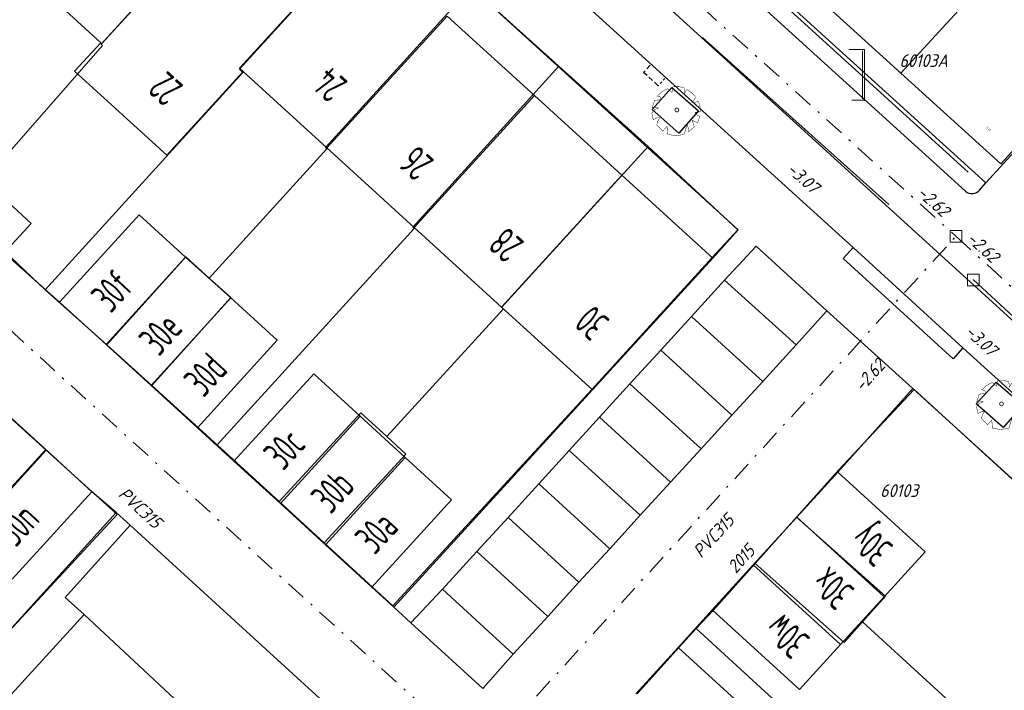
# Model space of a CAD drawing. Header units: metres. Extents: x 111546 to 149831, y 498798 to 507863.
# Tile 154 of 256: x 111883 to 111933, y 501459 to 501493. Entities that reach past the tile are written whole.
import ezdxf
from ezdxf.enums import TextEntityAlignment as Align

# ---------------------------------------------------------------- set-up
doc = ezdxf.new("R2010")
doc.units = ezdxf.units.M
for name, pattern in [('DASHDOT', [25.4, 12.7, -6.35, 0, -6.35]), ('DASHED', [19.05, 12.7, -6.35]), ('HIDDEN', [9.525, 6.35, -3.175])]:
    doc.linetypes.add(name, pattern=pattern)
for name, color, linetype, lineweight in [('0-kadastrale percelen', 253, 'AI-KADASTRAAL', 9), ('3-nw-BSS-wit-tussen tegels en asfalt fietspad', 2, 'DASHED', 13), ('3-nw-mat-hatch-asfalt zwart', 7, 'Continuous', 13)]:
    doc.layers.add(name, color=color, linetype=linetype, lineweight=lineweight)
for name, color, linetype in [('2-bs-Put Hemelwater overstort', 253, 'Continuous'), ('2-bs-Put inspectie', 252, 'Continuous'), ('2-bs-Put inspectie nummer', 252, 'Continuous'), ('2-bs-Put Koppelstuk', 1, 'Continuous'), ('2-bs-Put Koppelstuk  nummer', 253, 'Continuous'), ('2-bs-Streng persleiding VW', 253, 'Continuous'), ('2-bs-Streng regenwater', 252, 'DASHDOT'), ('2-bs-Streng regenwater  aanlegjaar', 252, 'Continuous'), ('2-bs-Streng regenwater  bobtot', 252, 'Continuous'), ('2-bs-Streng regenwater diameter', 252, 'Continuous'), ('2-bs-Streng verb vwa', 252, 'DASHED'), ('2-bs-Streng volgeschuimd', 7, 'DASHED'), ('2-bs-Streng volgeschuimd bob', 3, 'Continuous'), ('3-bs-trottoirkolk', 252, 'Continuous'), ('3-NW-HV-316010+318010-Afwerken zandbed voor wegfundering en menggranulaat-opp', 20, 'Continuous'), ('3-vw-HV-304010-Opbreken tegels-opp', 150, 'AI-KADASTRAAL'), ('B01_HOOFDGEBOUW', 1, 'Continuous'), ('B02_BIJGEBOUW', 1, 'Continuous'), ('B07_TUSSENMUUR', 1, 'Continuous'), ('Default', 10, 'Continuous'), ('Q17_PARKEERVAK', 252, 'HIDDEN'), ('Q26_BOOM', 252, 'Continuous'), ('V02_KNTOPENVERH', 252, 'Continuous'), ('V03_KNTTEGELPAD', 252, 'Continuous'), ('V04_KNTOP-INRIT', 252, 'Continuous'), ('Z02_HUISNUMMER', 7, 'Continuous')]:
    doc.layers.add(name, color=color, linetype=linetype)
doc.layers.add('3-nw-menggranulaat', color=7, linetype='Continuous', lineweight=13, true_color=0xebebeb)
doc.styles.get("Standard").update_dxf_attribs({"font": 'isocp-ie.shx'})
doc.styles.add('Zaanstad', font='ARIALN.TTF')
doc.linetypes.add('AI-KADASTRAAL', pattern='A,5.5,-2,["K",Standard,S=1.8,R=0,X=0,Y=-0.9],-2,5.5,-2,[5,NLCS.SHX,S=0.75,R=0,X=0,Y=0],-2', length=19)
pattern_1 = [(294.51638, (112010.33835, 501946.37295), (-0.2375469, -0.6359021), [0.4, -0.56]), (294.51638, (112010.27896, 501946.21397), (-0.2375469, -0.6359021), [0.16, -0.8]), (294.51638, (112010.49732, 501946.31356), (-0.2375469, -0.6359021), [0.16, -0.8])]

# ---------------------------------------------------------------- blocks, each defined once
blk = doc.blocks.new('Q26')
at = {"linetype": 'Continuous', "lineweight": 20, "const_width": 0.0225}
blk.add_lwpolyline([(0.757, 0.516), (1.237, 0.371), (1.308, -0.046), (1.235, -0.463), (0.83, -0.494), (1.061, -0.711), (0.757, -1.022), (0.565, -0.971), (0.395, -0.867), (0.404, -1.032), (0.49, -1.198), (0.163, -1.271), (-0.015, -1.136), (-0.097, -0.929), (-0.141, -1.084), (-0.112, -1.255), (-0.489, -1.131), (-0.532, -0.774), (-0.668, -0.854), (-0.707, -0.996), (-0.927, -0.766), (-1.083, -0.479), (-0.894, -0.246), (-1.181, -0.203), (-1.187, 0.104), (-1.122, 0.367), (-0.847, 0.398), (-1.04, 0.503), (-0.879, 0.749), (-0.663, 0.95), (-0.402, 0.826), (-0.388, 0.795), (-0.382, 0.942), (-0.452, 1.088), (-0.194, 1.172), (0.076, 1.199), (0.118, 1.07), (0.119, 0.935), (0.148, 0.935), (0.252, 1.031), (0.325, 1.167), (0.626, 1.059), (0.6, 0.925), (0.525, 0.78), (0.856, 0.885), (1.105, 0.593), (0.924, 0.584)], close=True, dxfattribs=at)
at = {"linetype": 'Continuous', "lineweight": 20}
blk.add_circle((0.001, -0.001), 0.0983, dxfattribs=at)
blk = doc.blocks.new('PUTVNB')
at = {"linetype": 'Continuous', "lineweight": 13}
blk.add_line((-0.008, -0.504), (-0.004, -0.498), dxfattribs=at)
at = {"linetype": 'Continuous', "lineweight": 13, "ltscale": 0.04, "flags": 128}
blk.add_lwpolyline([(-0.5, 0.5), (-0.5, -0.5), (0.5, -0.5), (0.5, 0.5), (-0.5, 0.5)], dxfattribs=at)
at = {"linetype": 'Continuous', "lineweight": 13}
blk.add_point((0, 0), dxfattribs=at)
blk = doc.blocks.new('DICH')
at = {"layer": '2-bs-Put Koppelstuk', "linetype": 'Continuous', "lineweight": 0}
for p, q in [((-0.688, 1.349), (0.098, 1.349)), ((0, 1.283), (0, -1.151)), ((0.098, 1.349), (0.098, -1.25)), ((0.098, -1.222), (-0.533, -1.222))]:
    blk.add_line(p, q, dxfattribs=at)
blk = doc.blocks.new('KOLK_R')
at = {"color": 0, "linetype": 'DASHED', "ltscale": 0.02}
for points in [[(-0.486, 0.11), (-0.598, -0.376)], [(0.376, -0.598), (-0.598, -0.376)]]:
    blk.add_lwpolyline(points, dxfattribs=at)
at = {"color": 0, "linetype": 'DASHED', "ltscale": 0.01}
blk.add_lwpolyline([(0.486, -0.11), (0.376, -0.598)], dxfattribs=at)

msp = doc.modelspace()

# ---------------------------------------------------------------- hatches: boundary and pattern name
at = {"layer": '3-nw-mat-hatch-asfalt zwart', "ltscale": 0.01}
h = msp.add_hatch(dxfattribs=at)
h.set_pattern_fill('ACO-BRANDWERING', color=256, scale=0.2, angle=90, pattern_type=2)
h.set_pattern_definition([(107.41437309, (0, 0), (-0.28624958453, -0.08978404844), []), (167.41437309, (0, 0), (-0.06536952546, -0.29279143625), [])])
edge = h.paths.add_edge_path()
edge.add_line((111921.0369, 501550.3097), (111918.6925, 501547.5972))
edge.add_line((111918.6925, 501547.5972), (111919.3798, 501546.7439))
edge.add_line((111919.3798, 501546.7439), (111920.6951, 501548.0897))
edge.add_line((111920.6951, 501548.0897), (111922.1952, 501546.1498))
edge.add_line((111922.1952, 501546.1498), (111924.5765, 501543.2995))
edge.add_line((111924.5765, 501543.2995), (111930.0955, 501536.7583))
edge.add_line((111930.0955, 501536.7583), (111936.5492, 501529.6284))
edge.add_line((111936.5492, 501529.6284), (111943.6637, 501522.1546))
edge.add_line((111943.6637, 501522.1546), (111950.2333, 501515.954))
edge.add_line((111950.2333, 501515.954), (111957.4028, 501509.1053))
edge.add_line((111957.4028, 501509.1053), (111965.98, 501501.6861))
edge.add_line((111965.98, 501501.6861), (111971.9383, 501496.416))
edge.add_line((111971.9383, 501496.416), (111977.748, 501492.1472))
edge.add_line((111977.748, 501492.1472), (111982.0145, 501489.0291))
edge.add_line((111982.0145, 501489.0291), (111989.2107, 501483.6062))
edge.add_line((111989.2107, 501483.6062), (111994.264, 501479.9213))
edge.add_line((111994.264, 501479.9213), (112002.7984, 501474.0323))
edge.add_line((112002.7984, 501474.0323), (112014.7565, 501466.3867))
edge.add_line((112014.7565, 501466.3867), (112015.6799, 501467.842))
edge.add_line((112015.6799, 501467.842), (112017.32, 501470.4268))
edge.add_arc((112196.8653, 501771.4695), 350.5185, 233.860977, 239.187672, ccw=False)
edge.add_line((111990.1482, 501488.3948), (111989.8397, 501488.6285))
edge.add_line((111989.8397, 501488.6285), (111977.7692, 501497.8639))
edge.add_line((111977.7692, 501497.8639), (111961.467, 501511.5952))
edge.add_line((111961.467, 501511.5952), (111957.2623, 501515.7748))
edge.add_line((111957.2623, 501515.7748), (111943.9335, 501528.5929))
edge.add_arc((112182.606, 501757.5182), 330.7135, 222.574374, 223.805831, ccw=False)
edge.add_arc((112182.606, 501757.5182), 330.7135, 218.704135, 222.574374, ccw=False)
edge.add_line((111924.5221, 501550.7234), (111923.0119, 501552.5949))
edge.add_line((111923.0119, 501552.5949), (111921.0369, 501550.3097))
at = {"layer": '3-nw-menggranulaat', "ltscale": 0.02}
h = msp.add_hatch(color=256, dxfattribs=at)
h.dxf.hatch_style = 1
edge = h.paths.add_edge_path()
edge.add_arc((112001.698, 501254.9293), 191.0978, 65.157628, 68.54918, ccw=False)
edge.add_arc((112051.5937, 501362.7078), 72.3301, 58.728744, 65.15638, ccw=False)
edge.add_arc((112051.9885, 501363.7727), 71.2153, 53.128423, 58.555518, ccw=False)
edge.add_arc((112109.7502, 501439.076), 23.7066, 230.65127, 256.57782)
edge.add_line((112104.2473, 501416.0169), (112103.2894, 501419.9684))
edge.add_arc((112112.977, 501444.7965), 26.6512, 237.88147, 248.68499, ccw=False)
edge.add_arc((112164.7613, 501522.5479), 120.0615, 234.033446, 236.678612, ccw=False)
edge.add_arc((112059.1446, 501375.1409), 61.2836, 55.054594, 58.728773)
edge.add_arc((112051.5933, 501362.7072), 75.8308, 58.728773, 65.156409)
edge.add_arc((112001.698, 501254.9293), 194.5978, 65.157628, 68.549965)
edge.add_arc((110702.9936, 497927.1044), 3766.8587, 68.6746807, 68.8977944)
edge.add_arc((112177.1944, 501730.1081), 311.9351, 242.796586, 247.770921, ccw=False)
edge.add_arc((112034.708, 501452.9589), 0.305, 164.6922, 247.8295, ccw=False)
edge.add_line((112034.4139, 501453.0394), (112034.5326, 501453.2655))
edge.add_line((112034.5326, 501453.2655), (112031.5168, 501454.8335))
edge.add_line((112031.5168, 501454.8335), (112031.0519, 501453.9907))
edge.add_arc((112030.7892, 501454.1356), 0.3, 231.13017, 331.11964, ccw=False)
edge.add_line((112030.6009, 501453.902), (112028.9217, 501455.2555))
edge.add_arc((112008.6918, 501427.6832), 34.1977, 53.73245, 61.20333)
edge.add_arc((112196.9704, 501771.6456), 357.9235, 232.750083, 241.314196, ccw=False)
edge.add_arc((111980.5292, 501486.9543), 0.3, 141.9463, 226.27403, ccw=False)
edge.add_line((111980.293, 501487.1392), (111980.4168, 501487.2974))
edge.add_line((111980.4168, 501487.2974), (111977.7245, 501489.3714))
edge.add_line((111977.7245, 501489.3714), (111977.5962, 501489.2129))
edge.add_arc((111977.3591, 501489.3967), 0.3, 231.9463, 322.22415, ccw=False)
edge.add_arc((112183.8463, 501755.0102), 336.7335, 231.040572, 232.138425, ccw=False)
edge.add_arc((112182.5932, 501757.506), 337.8959, 220.566267, 231.471905, ccw=False)
edge.add_line((111925.9091, 501537.7631), (111924.814, 501538.9138))
edge.add_line((111924.814, 501538.9138), (111924.2688, 501539.4794))
edge.add_line((111924.2688, 501539.4794), (111923.5727, 501540.1514))
edge.add_line((111923.5727, 501540.1514), (111923.062, 501540.6079))
edge.add_line((111923.062, 501540.6079), (111921.6684, 501541.8303))
edge.add_line((111921.6684, 501541.8303), (111920.9772, 501542.4758))
edge.add_line((111920.9772, 501542.4758), (111919.1418, 501544.1465))
edge.add_line((111919.1418, 501544.1465), (111913.4894, 501549.4428))
edge.add_line((111913.4894, 501549.4428), (111910.022, 501552.7518))
edge.add_arc((111923.8992, 501567.7123), 20.4057, 215.1917, 227.15117, ccw=False)
edge.add_line((111907.2231, 501555.9522), (111906.5301, 501556.9348))
edge.add_line((111906.5301, 501556.9348), (111901.6864, 501564.2844))
edge.add_arc((111902.3519, 501564.7283), 0.8, 131.72399, 213.70598, ccw=False)
edge.add_line((111901.8195, 501565.3254), (111902.7886, 501566.1896))
edge.add_line((111902.7886, 501566.1896), (111900.5994, 501568.6589))
edge.add_line((111900.5994, 501568.6589), (111900.1549, 501568.2625))
edge.add_arc((111899.6225, 501568.8596), 0.8, 216.71707, 311.72399, ccw=False)
edge.add_line((111898.9812, 501568.3813), (111897.54, 501570.3136))
edge.add_arc((111772.2737, 501477.014), 156.1937, 36.679082, 48.164313)
edge.add_line((111876.4543, 501593.3878), (111874.8319, 501591.4998))
edge.add_arc((111771.4048, 501476.2953), 154.8201, 36.700144, 48.083473, ccw=False)
edge.add_line((111895.5355, 501568.8199), (111898.8593, 501564.0338))
edge.add_line((111898.8593, 501564.0338), (111905.3584, 501554.1339))
edge.add_line((111905.3584, 501554.1339), (111906.9046, 501552.4156))
edge.add_line((111906.9046, 501552.4156), (111913.78, 501545.912))
edge.add_arc((111912.8891, 501544.9653), 1.3, -43.26018, 46.73982, ccw=False)
edge.add_line((111913.8359, 501544.0744), (111913.7325, 501543.9646))
edge.add_line((111913.7325, 501543.9646), (111915.8445, 501541.9772))
edge.add_line((111915.8445, 501541.9772), (111915.9441, 501542.0831))
edge.add_arc((111916.8908, 501541.1922), 1.3, 47.69038, 136.73982, ccw=False)
edge.add_line((111917.7659, 501542.1535), (111919.3503, 501540.7113))
edge.add_line((111919.3503, 501540.7113), (111920.0576, 501540.0508))
edge.add_line((111920.0576, 501540.0508), (111921.471, 501538.811))
edge.add_line((111921.471, 501538.811), (111921.9389, 501538.3928))
edge.add_line((111921.9389, 501538.3928), (111922.5707, 501537.7827))
edge.add_line((111922.5707, 501537.7827), (111923.0807, 501537.2536))
edge.add_line((111923.0807, 501537.2536), (111924.129, 501536.1523))
edge.add_arc((112182.606, 501757.5182), 340.3135, 220.57754, 231.46588)
edge.add_arc((112197.293, 501772.0462), 360.8357, 231.07875, 241.303034)
edge.add_arc((112007.7091, 501426.1344), 33.6227, 49.73343, 60.96455, ccw=False)
edge.add_arc((112028.8645, 501451.2589), 0.7839, -83.36949, 42.65398, ccw=False)
edge.add_line((112028.955, 501450.4803), (112031.5441, 501448.28))
edge.add_line((112031.5441, 501448.28), (112031.8857, 501448.6756))
edge.add_arc((112033.171, 501447.5628), 1.7, 62.97169, 139.11462, ccw=False)
edge.add_arc((112177.1547, 501730.0166), 315.3354, 242.989412, 247.77186)
edge.add_arc((110974.1351, 498626.0188), 3013.6949, 68.6444967, 68.9242664, ccw=False)
edge = h.paths.add_edge_path()
edge.add_line((112111.9121, 501441.0392), (112112.1191, 501440.9125))
edge.add_line((112112.1191, 501440.9125), (112110.4333, 501438.1575))
edge.add_line((112110.4333, 501438.1575), (112110.375, 501438.2061))
edge.add_arc((112108.6256, 501435.7054), 3.0518, 55.02503, 92.90173)
edge.add_arc((112109.2258, 501423.8652), 14.9073, 92.90173, 99.23873)
edge.add_arc((112100.3974, 501478.1406), 40.0815, 269.48073, 279.23873, ccw=False)
edge.add_arc((112100.3155, 501469.1003), 31.0408, 252.56044, 269.48073, ccw=False)
edge.add_arc((112170.1164, 501691.2975), 263.9437, 245.240897, 252.560441, ccw=False)
edge.add_line((112059.5757, 501451.6164), (112050.7963, 501455.6654))
edge.add_line((112050.7963, 501455.6654), (112047.4499, 501457.2685))
edge.add_arc((112190.023, 501757.5748), 332.4319, 243.111802, 244.603553, ccw=False)
edge.add_arc((112039.3202, 501460.3675), 0.8, 63.2445, 152.48679)
edge.add_line((112038.6106, 501460.7371), (112037.8612, 501459.2982))
edge.add_line((112037.8612, 501459.2982), (112034.9344, 501460.8226))
edge.add_line((112034.9344, 501460.8226), (112035.6742, 501462.2431))
edge.add_arc((112034.9647, 501462.6126), 0.8, 332.48762, 420.59381)
edge.add_arc((112275.291, 501908.2182), 505.4817, 235.788916, 241.662589, ccw=False)
edge.add_line((111991.0872, 501490.1991), (111991.0604, 501489.3846))
edge.add_line((111991.0604, 501489.3846), (111990.3902, 501488.4659))
edge.add_line((111990.3902, 501488.4659), (111990.2041, 501488.6082))
edge.add_line((111990.2041, 501488.6082), (111990.0793, 501488.4452))
edge.add_line((111990.0793, 501488.4452), (111977.7692, 501497.8639))
edge.add_line((111977.7692, 501497.8639), (111977.565, 501498.0276))
edge.add_line((111977.565, 501498.0276), (111978.095, 501498.6415))
edge.add_line((111978.095, 501498.6415), (111979.39, 501499.3726))
edge.add_arc((111997.1799, 501521.5675), 28.4446, 224.07846, 231.28689, ccw=False)
edge.add_arc((112011.2297, 501537.5601), 49.6925, 220.73376, 226.05653, ccw=False)
edge.add_arc((112004.0606, 501531.3864), 40.2315, 216.40767, 220.73376, ccw=False)
edge.add_arc((111935.6825, 501480.9596), 44.7298, 36.40767, 46.82882)
edge.add_line((111966.2858, 501513.5816), (111959.0785, 501520.3429))
edge.add_arc((111919.1455, 501479.1951), 57.3392, 45.858344, 48.741754)
edge.add_arc((111890.7668, 501446.8448), 100.3729, 48.741754, 56.755786)
edge.add_arc((111976.1671, 501575.8307), 54.3253, 222.88148, 236.00412, ccw=False)
edge.add_arc((112182.606, 501757.5182), 329.3135, 218.703715, 221.603545, ccw=False)
edge.add_line((111925.6131, 501551.6007), (111920.7591, 501557.616))
edge.add_arc((111461.8769, 501177.7845), 595.6885, 39.6156525, 41.2763376)
edge.add_arc((111908.9574, 501570.2273), 0.8, 41.27634, 131.66159)
edge.add_line((111908.4257, 501570.825), (111908.1369, 501570.568))
edge.add_line((111908.1369, 501570.568), (111905.8768, 501573.1081))
edge.add_line((111905.8768, 501573.1081), (111906.175, 501573.3734))
edge.add_arc((111905.6432, 501573.9711), 0.8, 311.66159, 401.75791)
edge.add_arc((111461.8769, 501177.7845), 595.6885, 41.757908, 42.8449809)
edge.add_line((111898.6335, 501582.8629), (111897.607, 501581.9109))
edge.add_line((111897.607, 501581.9109), (111894.0227, 501585.7427))
edge.add_line((111894.0227, 501585.7427), (111895.0401, 501586.7032))
edge.add_arc((111980.691, 501669.1707), 118.899, 222.95778, 223.915217, ccw=False)
edge.add_arc((112803.4011, 502423.9206), 1235.3633, 220.7094983, 222.5739803, ccw=False)
edge.add_line((111866.9632, 501618.1869), (111868.8255, 501619.8336))
edge.add_arc((112774.578, 502398.8635), 1194.6862, 220.6985415, 222.6242771)
edge.add_arc((111460.9003, 501176.9176), 599.4937, 39.6184709, 43.5335799, ccw=False)
edge.add_line((111922.6949, 501559.1981), (111927.5614, 501553.1673))
edge.add_arc((112098.3634, 501688.0234), 217.6223, 218.292712, 220.747944)
edge.add_line((111933.4953, 501545.9742), (111937.5449, 501541.2959))
edge.add_arc((111972.5269, 501571.5771), 46.2676, 220.8802, 236.75579)
edge.add_arc((111890.7668, 501446.8448), 102.8729, 48.741754, 56.755786, ccw=False)
edge.add_arc((111919.1455, 501479.1951), 59.8392, 45.878833, 48.741754, ccw=False)
edge.add_line((111960.8042, 501522.1518), (111967.9962, 501515.4049))
edge.add_arc((111935.6825, 501480.9596), 47.2298, 36.40767, 46.82882, ccw=False)
edge.add_arc((112004.0606, 501531.3864), 37.7315, 216.40767, 220.73376)
edge.add_arc((112011.2297, 501537.5601), 47.1925, 220.73376, 226.10946)
edge.add_arc((111997.1799, 501521.5675), 25.9446, 223.98411, 233.56858)
edge.add_line((111981.7724, 501500.6933), (111991.3844, 501493.8705))
edge.add_arc((112275.291, 501908.2182), 502.2817, 235.581477, 241.662589)
edge.add_line((112036.8764, 501466.1261), (112048.8348, 501460.1532))
edge.add_line((112048.8348, 501460.1532), (112052.1577, 501458.5615))
edge.add_line((112052.1577, 501458.5615), (112060.9159, 501454.5222))
edge.add_arc((112170.1164, 501691.2975), 260.7437, 245.240897, 252.560441)
edge.add_arc((112100.3155, 501469.1003), 27.8408, 252.56044, 257.84744)
edge.add_line((112094.4546, 501441.8834), (112094.9128, 501441.7597))
edge.add_arc((112099.9286, 501461.9459), 20.8, 256.04601, 272.71497)
edge.add_line((112100.9139, 501441.1693), (112103.5978, 501441.3677))
at = {"layer": '3-vw-HV-304010-Opbreken tegels-opp', "ltscale": 0.01}
h = msp.add_hatch(dxfattribs=at)
h.set_pattern_fill('GOST_GLASS', color=256, scale=0.08)
h.set_pattern_definition(pattern_1)
h.paths.add_polyline_path([(111899.6859, 501489.9383), (111898.2533, 501491.2394), (111896.8159, 501489.6567), (111898.2485, 501488.3556)], flags=9)
h = msp.add_hatch(dxfattribs=at)
h.set_pattern_fill('GOST_GLASS', color=256, scale=0.08)
h.set_pattern_definition(pattern_1)
h.paths.add_polyline_path([(111891.3439, 501489.7441), (111889.9417, 501491.0186), (111888.5037, 501489.4366), (111889.9059, 501488.162)], flags=9)
h = msp.add_hatch(dxfattribs=at)
h.set_pattern_fill('GOST_GLASS', color=256, scale=0.08)
h.set_pattern_definition(pattern_1)
h.paths.add_polyline_path([(111904.0679, 501485.9553), (111902.6725, 501487.2226), (111901.2351, 501485.6399), (111902.6305, 501484.3726)], flags=9)
h = msp.add_hatch(dxfattribs=at)
h.set_pattern_fill('GOST_GLASS', color=256, scale=0.08)
h.set_pattern_definition(pattern_1)
h.paths.add_polyline_path([(111908.6359, 501481.8033), (111907.2771, 501483.0373), (111905.8397, 501481.4547), (111907.1985, 501480.2206)], flags=9)
h = msp.add_hatch(dxfattribs=at)
h.set_pattern_fill('GOST_GLASS', color=256, scale=0.08)
h.set_pattern_definition(pattern_1)
h.paths.add_polyline_path([(111887.364, 501477.7139), (111889.0133, 501479.5022), (111887.3877, 501481.0014), (111885.7384, 501479.2131)], flags=9)
h = msp.add_hatch(dxfattribs=at)
h.set_pattern_fill('GOST_GLASS', color=256, scale=0.08)
h.set_pattern_definition(pattern_1)
h.paths.add_polyline_path([(111889.8125, 501475.5463), (111891.4829, 501477.4092), (111889.9051, 501478.8239), (111888.2347, 501476.9609)], flags=9)
h = msp.add_hatch(dxfattribs=at)
h.set_pattern_fill('GOST_GLASS', color=256, scale=0.08)
h.set_pattern_definition(pattern_1)
h.paths.add_polyline_path([(111912.9935, 501477.9221), (111911.6575, 501479.1354), (111910.2328, 501477.5667), (111911.5688, 501476.3534)], flags=9)
h = msp.add_hatch(dxfattribs=at)
h.set_pattern_fill('GOST_GLASS', color=256, scale=0.08)
h.set_pattern_definition(pattern_1)
h.paths.add_polyline_path([(111892.0705, 501473.4617), (111893.765, 501475.3022), (111892.206, 501476.7376), (111890.5115, 501474.8971)], flags=9)
h = msp.add_hatch(dxfattribs=at)
h.set_pattern_fill('GOST_GLASS', color=256, scale=0.08)
h.set_pattern_definition(pattern_1)
h.paths.add_polyline_path([(111896.1105, 501469.7427), (111897.7374, 501471.5099), (111896.1785, 501472.9452), (111894.5515, 501471.1781)], flags=9)
h = msp.add_hatch(dxfattribs=at)
h.set_pattern_fill('GOST_GLASS', color=256, scale=0.08)
h.set_pattern_definition(pattern_1)
h.paths.add_polyline_path([(111898.5175, 501467.5397), (111900.2365, 501469.4068), (111898.6775, 501470.8421), (111896.9585, 501468.9751)], flags=9)
h = msp.add_hatch(dxfattribs=at)
h.set_pattern_fill('GOST_GLASS', color=256, scale=0.08)
h.set_pattern_definition(pattern_1)
h.paths.add_polyline_path([(111882.5465, 501465.8557), (111884.2655, 501467.7228), (111882.7065, 501469.1581), (111880.9875, 501467.2911)], flags=9)
h = msp.add_hatch(dxfattribs=at)
h.set_pattern_fill('GOST_GLASS', color=256, scale=0.08)
h.set_pattern_definition(pattern_1)
h.paths.add_polyline_path([(111900.7525, 501465.4697), (111902.4715, 501467.3368), (111900.9125, 501468.7721), (111899.1935, 501466.9051)], flags=9)
h = msp.add_hatch(dxfattribs=at)
h.set_pattern_fill('GOST_GLASS', color=256, scale=0.08)
h.set_pattern_definition(pattern_1)
h.paths.add_polyline_path([(111927.7777, 501466.7534), (111925.7669, 501468.5485), (111923.9682, 501466.5337), (111925.979, 501464.7386)], flags=9)
h = msp.add_hatch(dxfattribs=at)
h.set_pattern_fill('GOST_GLASS', color=256, scale=0.08)
h.set_pattern_definition(pattern_1)
h.paths.add_polyline_path([(111925.4205, 501464.2593), (111923.5544, 501465.9253), (111922.1431, 501464.3445), (111924.0093, 501462.6785)], flags=9)
h = msp.add_hatch(dxfattribs=at)
h.set_pattern_fill('GOST_GLASS', color=256, scale=0.08)
h.set_pattern_definition(pattern_1)
h.paths.add_polyline_path([(111923.1694, 501461.7795), (111921.1531, 501463.5781), (111919.7425, 501461.9967), (111921.7588, 501460.1981)], flags=9)
h = msp.add_hatch(dxfattribs=at)
h.set_pattern_fill('GOST_GLASS', color=256, scale=0.08)
h.set_pattern_definition(pattern_1)
h.paths.add_polyline_path([(111919.2815, 501457.4953), (111917.4154, 501459.1613), (111916.0041, 501457.5805), (111917.8703, 501455.9145)], flags=9)

# ---------------------------------------------------------------- linework, layer by layer
at = {"layer": '0-kadastrale percelen', "ltscale": 0.25}
for p, q in [((111927.323, 501490.346), (111944.36, 501508.939)), ((111905.527, 501494.709), (111909.98, 501490.697)), ((111922.894, 501494.377), (111927.323, 501490.346)), ((111909.98, 501490.697), (111914.497, 501486.625)), ((111883.914, 501479.355), (111879.557, 501483.464)), ((111887.04, 501476.551), (111883.914, 501479.355)), ((111889.336, 501474.494), (111887.04, 501476.551)), ((111892.65, 501471.487), (111889.336, 501474.494)), ((111881.65, 501473.31), (111883.962, 501471.218)), ((111895.783, 501468.613), (111892.65, 501471.487)), ((111898.073, 501466.506), (111895.783, 501468.613)), ((111919.932, 501465.453), (111922.032, 501467.815))]:
    msp.add_line(p, q, dxfattribs=at)
for points in [[(111928.0701, 501347.2014), (111946.006, 501366.74), (111960.269, 501353.47), (112009.909, 501407.777), (111892.147, 501514.974), (111876.737, 501498.398)], [(111927.323, 501490.346), (111932.39, 501485.749), (111949.085, 501503.966), (111949.247, 501504.32), (111949.053, 501504.669), (111944.36, 501508.939)], [(111879.557, 501483.464), (111880.788, 501484.867), (111886.834, 501491.756), (111886.76, 501491.823), (111896.696, 501502.769)], [(111883.914, 501479.355), (111893.943, 501490.387), (111893.773, 501490.546), (111897.323, 501494.46), (111897.122, 501494.64), (111900.942, 501498.842)], [(111892.242, 501479.949), (111898.208, 501486.511), (111898.134, 501486.578), (111905.527, 501494.709)], [(111892.65, 501471.487), (111902.637, 501482.468), (111902.565, 501482.538), (111909.98, 501490.697)], [(111914.497, 501486.625), (111919.047, 501482.399), (111917.746, 501480.997), (111911.651, 501474.292), (111901.552, 501463.302), (111898.073, 501466.506)], [(111901.241, 501471.905), (111907.162, 501478.379), (111907.069, 501478.457), (111914.497, 501486.625)], [(111887.04, 501476.551), (111891.048, 501481.021), (111892.242, 501479.949)], [(111892.242, 501479.949), (111893.343, 501478.963), (111889.336, 501474.494)], [(111922.032, 501467.815), (111924.154, 501470.191), (111927.999, 501474.288), (111951.76, 501452.536), (111944.697, 501444.938)], [(111895.783, 501468.613), (111899.929, 501473.113), (111901.241, 501471.905)], [(111901.241, 501471.905), (111902.217, 501471.006), (111898.073, 501466.506)], [(111883.962, 501471.218), (111887.567, 501467.944), (111871.257, 501450.327), (111870.442, 501449.446), (111865.82, 501453.725)], [(111883.962, 501471.218), (111879.925, 501466.753), (111878.73, 501467.834)], [(111922.032, 501467.815), (111926.536, 501463.794), (111925.381, 501462.5)], [(111916.941, 501462.163), (111917.804, 501463.081), (111919.932, 501465.453)], [(111925.381, 501462.5), (111924.44, 501461.446), (111919.932, 501465.453)], [(111925.381, 501462.5), (111932.235, 501456.199), (111932.334, 501456.309), (111944.697, 501444.938)], [(111913.948, 501458.843), (111916.077, 501461.21), (111916.941, 501462.163)], [(111916.941, 501462.163), (111927.396, 501452.562), (111927.559, 501452.741), (111928.37, 501451.996), (111928.205, 501451.816), (111934.159, 501446.347), (111933.99, 501446.164), (111934.781, 501445.437), (111934.869, 501445.528), (111940.04, 501440.77)]]:
    msp.add_lwpolyline(points, dxfattribs=at)
at = {"layer": '2-bs-Streng regenwater', "ltscale": 0.08, "flags": 128}
for points in [[(111891.9064, 501516.5689), (111930.1192, 501482.0648)], [(111905.9643, 501455.5799), (111930.1192, 501482.0648)], [(111930.1192, 501482.0648), (111959.4778, 501455.3469)], [(111878.9358, 501480.2396), (111905.9643, 501455.5799)]]:
    msp.add_lwpolyline(points, dxfattribs=at)
at = {"layer": '2-bs-Streng verb vwa', "flags": 128}
for points in [[(111888.8591, 501517.5566), (111931.0027, 501479.8512)], [(111931.0027, 501479.8512), (111957.0798, 501455.7352)]]:
    msp.add_lwpolyline(points, dxfattribs=at)
at = {"layer": '2-bs-Streng volgeschuimd', "flags": 128}
for points in [[(111925.376, 501490.196), (111900.4426, 501512.8373)], [(111958.901, 501459.66), (111925.376, 501490.196)]]:
    msp.add_lwpolyline(points, dxfattribs=at)
at = {"layer": '3-nw-BSS-wit-tussen tegels en asfalt fietspad', "ltscale": 0.025}
for points in [[(111925.7607, 501537.6292, 0.0476144), (111971.9938, 501493.0126, 0.0476144)], [(111924.1655, 501536.2634, 0.0476144), (111970.6857, 501491.3698, 0.0476144)], [(111924.2414, 501536.3285, 0.0476144), (111970.748, 501491.448, 0.0476144)]]:
    msp.add_lwpolyline(points, format="xyb", dxfattribs=at)
at = {"layer": '3-NW-HV-316010+318010-Afwerken zandbed voor wegfundering en menggranulaat-opp', "ltscale": 0.02, "elevation": 0}
msp.add_lwpolyline([(111924.129, 501536.1523, 0.0475451), (111970.5973, 501491.3123, 0.0446415)], format="xyb", dxfattribs=at)
at = {"layer": 'B01_HOOFDGEBOUW'}
for p, q in [((111904.309, 501493.247), (111908.74, 501489.207)), ((111898.208, 501486.555), (111893.96, 501490.428)), ((111908.74, 501489.207), (111913.171, 501485.167)), ((111902.639, 501482.515), (111898.208, 501486.555)), ((111913.171, 501485.167), (111917.787, 501480.959)), ((111913.171, 501485.167), (111917.787, 501480.959)), ((111907.07, 501478.475), (111902.639, 501482.515)), ((111917.787, 501480.959), (111911.685, 501474.267)), ((111917.787, 501480.959), (111911.685, 501474.267)), ((111911.685, 501474.267), (111907.07, 501478.475)), ((111911.685, 501474.267), (111907.07, 501478.475))]:
    msp.add_line(p, q, dxfattribs=at)
for points in [[(111886.746, 501491.89), (111882.185, 501496.072), (111888.314, 501502.756), (111892.934, 501498.547)], [(111893.96, 501490.428), (111890.091, 501486.182), (111885.414, 501490.443), (111886.746, 501491.89)]]:
    msp.add_lwpolyline(points, dxfattribs=at)
at = {"layer": 'B02_BIJGEBOUW'}
for p, q in [((111893.329, 501478.935), (111891.043, 501481.013)), ((111884.647, 501478.719), (111887.007, 501476.573)), ((111884.647, 501478.719), (111887.007, 501476.573)), ((111887.007, 501476.573), (111889.293, 501474.495)), ((111889.293, 501474.495), (111891.652, 501472.35)), ((111889.293, 501474.495), (111891.652, 501472.35)), ((111881.668, 501473.323), (111883.944, 501471.241)), ((111899.895, 501472.929), (111902.177, 501470.846)), ((111883.944, 501471.241), (111886.293, 501469.092)), ((111883.944, 501471.241), (111886.293, 501469.092)), ((111895.851, 501468.497), (111893.496, 501470.645)), ((111895.851, 501468.497), (111893.496, 501470.645)), ((111922.042, 501467.815), (111924.123, 501470.095)), ((111922.042, 501467.815), (111924.123, 501470.095)), ((111898.133, 501466.414), (111895.851, 501468.497)), ((111919.825, 501465.388), (111922.042, 501467.815)), ((111900.488, 501464.265), (111898.133, 501466.414)), ((111900.488, 501464.265), (111898.133, 501466.414)), ((111917.743, 501463.108), (111919.825, 501465.388)), ((111917.743, 501463.108), (111919.825, 501465.388)), ((111926.472, 501463.77), (111924.256, 501461.342)), ((111916.028, 501461.202), (111913.871, 501458.85)), ((111916.028, 501461.202), (111913.871, 501458.85))]:
    msp.add_line(p, q, dxfattribs=at)
for points in [[(111880.63, 501485.08), (111883.204, 501482.719), (111881.831, 501481.223)], [(111880.63, 501485.08), (111883.204, 501482.719), (111881.831, 501481.223)], [(111891.043, 501481.013), (111888.683, 501483.158), (111884.647, 501478.719)], [(111891.043, 501481.013), (111888.683, 501483.158), (111884.647, 501478.719)], [(111891.652, 501472.35), (111895.688, 501476.79), (111893.329, 501478.935)], [(111891.652, 501472.35), (111895.688, 501476.79), (111893.329, 501478.935)], [(111893.496, 501470.645), (111897.54, 501475.078), (111899.895, 501472.929)], [(111893.496, 501470.645), (111897.54, 501475.078), (111899.895, 501472.929)], [(111902.177, 501470.846), (111904.533, 501468.698), (111900.488, 501464.265)], [(111902.177, 501470.846), (111904.533, 501468.698), (111900.488, 501464.265)], [(111924.123, 501470.095), (111928.554, 501466.049), (111926.472, 501463.77)], [(111924.123, 501470.095), (111928.554, 501466.049), (111926.472, 501463.77)], [(111886.293, 501469.092), (111882.243, 501464.665), (111879.895, 501466.814)], [(111886.293, 501469.092), (111882.243, 501464.665), (111879.895, 501466.814)], [(111924.256, 501461.342), (111922.174, 501459.063), (111917.743, 501463.108)], [(111924.256, 501461.342), (111922.174, 501459.063), (111917.743, 501463.108)], [(111918.294, 501454.796), (111920.45, 501457.148), (111916.028, 501461.202)], [(111918.294, 501454.796), (111920.45, 501457.148), (111916.028, 501461.202)]]:
    msp.add_lwpolyline(points, dxfattribs=at)
at = {"layer": 'B07_TUSSENMUUR'}
for p, q in [((111904.309, 501493.247), (111898.208, 501486.555)), ((111908.74, 501489.207), (111902.639, 501482.515)), ((111913.171, 501485.167), (111907.07, 501478.475)), ((111891.043, 501481.013), (111887.007, 501476.573)), ((111889.293, 501474.495), (111893.329, 501478.935)), ((111895.851, 501468.497), (111899.895, 501472.929)), ((111883.944, 501471.241), (111879.895, 501466.814)), ((111902.177, 501470.846), (111898.133, 501466.414)), ((111922.042, 501467.815), (111926.472, 501463.77)), ((111924.256, 501461.342), (111919.825, 501465.388))]:
    msp.add_line(p, q, dxfattribs=at)
for points in [[(111886.746, 501491.89), (111886.792, 501491.848), (111892.934, 501498.547)], [(111893.96, 501490.428), (111893.775, 501490.596), (111897.354, 501494.52), (111897.169, 501494.689)]]:
    msp.add_lwpolyline(points, dxfattribs=at)
at = {"layer": 'Q17_PARKEERVAK'}
for p, q in [((111916.7028, 501478.0006), (111920.3141, 501474.6992)), ((111916.7028, 501478.0006), (111920.3141, 501474.6992)), ((111915.1423, 501476.2891), (111918.7513, 501472.9897)), ((111915.1423, 501476.2891), (111918.7513, 501472.9897)), ((111913.582, 501474.578), (111917.1889, 501471.2806)), ((111913.582, 501474.578), (111917.1889, 501471.2806)), ((111912.0384, 501472.8853), (111915.6432, 501469.5899)), ((111912.0384, 501472.8853), (111915.6432, 501469.5899)), ((111910.5022, 501471.2006), (111914.1049, 501467.9071)), ((111910.5022, 501471.2006), (111914.1049, 501467.9071)), ((111908.953, 501469.5016), (111912.5535, 501466.2101)), ((111908.953, 501469.5016), (111912.5535, 501466.2101)), ((111907.3947, 501467.7928), (111910.9931, 501464.5032)), ((111907.3947, 501467.7928), (111910.9931, 501464.5032)), ((111905.8171, 501466.0627), (111909.4133, 501462.7751)), ((111905.8171, 501466.0627), (111909.4133, 501462.7751))]:
    msp.add_line(p, q, dxfattribs=at)
at = {"layer": 'V02_KNTOPENVERH'}
for p, q in [((111924.899, 501481.49), (111897.703, 501506.193)), ((111924.899, 501481.49), (111897.703, 501506.193)), ((111910.99, 501502.18), (111930.605, 501484.35)), ((111910.99, 501502.18), (111930.605, 501484.35)), ((111931.305, 501484.4), (111931.632, 501484.774)), ((111931.305, 501484.4), (111931.632, 501484.774)), ((111881.831, 501481.223), (111884.647, 501478.719)), ((111881.831, 501481.223), (111884.647, 501478.719)), ((111930.471, 501476.409), (111924.899, 501481.49)), ((111930.471, 501476.409), (111924.899, 501481.49)), ((111918.382, 501479.842), (111916.7028, 501478.0006)), ((111918.382, 501479.842), (111916.7028, 501478.0006)), ((111922.007, 501476.551), (111918.382, 501479.842)), ((111922.007, 501476.551), (111918.382, 501479.842)), ((111923.573, 501478.277), (111922.007, 501476.551)), ((111923.573, 501478.277), (111922.007, 501476.551)), ((111927.934, 501474.347), (111923.573, 501478.277)), ((111927.934, 501474.347), (111923.573, 501478.277)), ((111916.7028, 501478.0006), (111915.1423, 501476.2891)), ((111916.7028, 501478.0006), (111915.1423, 501476.2891)), ((111915.1423, 501476.2891), (111913.582, 501474.578)), ((111915.1423, 501476.2891), (111913.582, 501474.578)), ((111922.007, 501476.551), (111920.3141, 501474.6992)), ((111922.007, 501476.551), (111920.3141, 501474.6992)), ((111943.579, 501464.486), (111930.471, 501476.409)), ((111943.579, 501464.486), (111930.471, 501476.409)), ((111913.582, 501474.578), (111912.0384, 501472.8853)), ((111913.582, 501474.578), (111912.0384, 501472.8853)), ((111920.3141, 501474.6992), (111918.7513, 501472.9897)), ((111920.3141, 501474.6992), (111918.7513, 501472.9897)), ((111927.934, 501474.347), (111924.123, 501470.095)), ((111927.934, 501474.347), (111924.123, 501470.095)), ((111912.0384, 501472.8853), (111910.5022, 501471.2006)), ((111912.0384, 501472.8853), (111910.5022, 501471.2006)), ((111918.7513, 501472.9897), (111917.1889, 501471.2806)), ((111918.7513, 501472.9897), (111917.1889, 501471.2806)), ((111891.652, 501472.35), (111893.496, 501470.645)), ((111891.652, 501472.35), (111893.496, 501470.645)), ((111917.1889, 501471.2806), (111915.6432, 501469.5899)), ((111917.1889, 501471.2806), (111915.6432, 501469.5899)), ((111910.5022, 501471.2006), (111908.953, 501469.5016)), ((111910.5022, 501471.2006), (111908.953, 501469.5016)), ((111908.953, 501469.5016), (111907.3947, 501467.7928)), ((111908.953, 501469.5016), (111907.3947, 501467.7928)), ((111915.6432, 501469.5899), (111914.1049, 501467.9071)), ((111915.6432, 501469.5899), (111914.1049, 501467.9071)), ((111887.515, 501468.042), (111886.293, 501469.092)), ((111887.515, 501468.042), (111886.293, 501469.092)), ((111888.231, 501467.396), (111887.515, 501468.042)), ((111888.231, 501467.396), (111887.515, 501468.042)), ((111907.3947, 501467.7928), (111905.8171, 501466.0627)), ((111907.3947, 501467.7928), (111905.8171, 501466.0627)), ((111914.1049, 501467.9071), (111912.5535, 501466.2101)), ((111914.1049, 501467.9071), (111912.5535, 501466.2101)), ((111898.761, 501457.783), (111888.231, 501467.396)), ((111898.761, 501457.783), (111888.231, 501467.396)), ((111905.8171, 501466.0627), (111904.073, 501464.15)), ((111905.8171, 501466.0627), (111904.073, 501464.15)), ((111912.5535, 501466.2101), (111910.9931, 501464.5032)), ((111912.5535, 501466.2101), (111910.9931, 501464.5032)), ((111901.598, 501463.239), (111900.488, 501464.265)), ((111901.598, 501463.239), (111900.488, 501464.265)), ((111910.9931, 501464.5032), (111909.4133, 501462.7751)), ((111910.9931, 501464.5032), (111909.4133, 501462.7751)), ((111904.073, 501464.15), (111907.657, 501460.854)), ((111904.073, 501464.15), (111907.657, 501460.854)), ((111902.46, 501462.44), (111901.598, 501463.239)), ((111902.46, 501462.44), (111901.598, 501463.239)), ((111895.32, 501454.105), (111885.888, 501462.862)), ((111895.32, 501454.105), (111885.888, 501462.862)), ((111909.4133, 501462.7751), (111907.657, 501460.854)), ((111909.4133, 501462.7751), (111907.657, 501460.854)), ((111917.743, 501463.108), (111916.028, 501461.202)), ((111917.743, 501463.108), (111916.028, 501461.202))]:
    msp.add_line(p, q, dxfattribs=at)
for points in [[(111931.632, 501484.774), (111949.075, 501503.876), (111949.0358, 501503.9148)], [(111931.632, 501484.774), (111949.075, 501503.876), (111949.0358, 501503.9148)], [(111885.888, 501462.862), (111884.938, 501463.73), (111888.231, 501467.396)], [(111885.888, 501462.862), (111884.938, 501463.73), (111888.231, 501467.396)], [(111907.657, 501460.854), (111906.116, 501459.118), (111902.46, 501462.44)], [(111907.657, 501460.854), (111906.116, 501459.118), (111902.46, 501462.44)]]:
    msp.add_lwpolyline(points, dxfattribs=at)
for centre, radius, start, end in [((111930.9276, 501484.7262), 0.4956, 229.38699, 275.60617), ((111930.9276, 501484.7262), 0.4956, 229.38699, 275.60617), ((111930.9327, 501484.7259), 0.4948, 275.02377, 318.80086), ((111930.9327, 501484.7259), 0.4948, 275.02377, 318.80086)]:
    msp.add_arc(centre, radius, start, end, dxfattribs=at)
at = {"layer": 'V03_KNTTEGELPAD'}
for p, q in [((111901.598, 501463.239), (111911.685, 501474.267)), ((111901.598, 501463.239), (111911.685, 501474.267)), ((111951.2, 501453.105), (111927.934, 501474.347)), ((111951.2, 501453.105), (111927.934, 501474.347)), ((111904.073, 501464.15), (111902.46, 501462.44)), ((111904.073, 501464.15), (111902.46, 501462.44))]:
    msp.add_line(p, q, dxfattribs=at)
for points in [[(111920.595, 501510.023), (111912.941, 501501.743), (111931.632, 501484.774)], [(111920.595, 501510.023), (111912.941, 501501.743), (111931.632, 501484.774)], [(111894.066, 501505.14), (111895.088, 501504.18), (111919.077, 501482.394), (111917.787, 501480.959)], [(111894.066, 501505.14), (111895.088, 501504.18), (111919.077, 501482.394), (111917.787, 501480.959)], [(111923.573, 501478.277), (111919.989, 501481.558), (111918.382, 501479.842)], [(111923.573, 501478.277), (111919.989, 501481.558), (111918.382, 501479.842)], [(111871.206, 501450.341), (111871.828, 501449.764), (111878.751, 501457.274), (111878.2, 501457.761), (111887.515, 501468.042)], [(111871.206, 501450.341), (111871.828, 501449.764), (111878.751, 501457.274), (111878.2, 501457.761), (111887.515, 501468.042)], [(111874.767, 501447.689), (111873.155, 501448.661), (111873.017, 501448.768), (111885.888, 501462.862)], [(111874.767, 501447.689), (111873.155, 501448.661), (111873.017, 501448.768), (111885.888, 501462.862)]]:
    msp.add_lwpolyline(points, dxfattribs=at)
for points in [[(111915.705, 501489.623), (111917.058, 501488.428), (111916.065, 501487.3037), (111914.712, 501488.4987)], [(111915.705, 501489.623), (111917.058, 501488.428), (111916.065, 501487.3037), (111914.712, 501488.4987)], [(111932.16, 501474.664), (111933.348, 501473.642), (111933.201, 501473.466), (111933.365, 501473.327), (111932.513, 501472.353), (111931.149, 501473.56)], [(111932.16, 501474.664), (111933.348, 501473.642), (111933.201, 501473.466), (111933.365, 501473.327), (111932.513, 501472.353), (111931.149, 501473.56)]]:
    msp.add_lwpolyline(points, close=True, dxfattribs=at)
at = {"layer": 'V04_KNTOP-INRIT'}
msp.add_lwpolyline([(111930.471, 501476.409), (111929.975, 501475.853), (111924.388, 501480.938), (111924.899, 501481.49)], dxfattribs=at)
msp.add_lwpolyline([(111930.471, 501476.409), (111929.975, 501475.853), (111924.388, 501480.938), (111924.899, 501481.49)], dxfattribs=at)

# ---------------------------------------------------------------- block references
at = {"layer": '2-bs-Put inspectie', "xscale": 0.6, "yscale": 0.6, "zscale": 0.6}
for p in [(111930.1192, 501482.0648), (111931.0027, 501479.8512)]:
    msp.add_blockref('PUTVNB', p, dxfattribs=at)
at = {"layer": '3-bs-trottoirkolk', "rotation": 330.3494095}
msp.add_blockref('KOLK_R', (111914.981, 501490.416), dxfattribs=at)
at = {"layer": 'Default'}
msp.add_blockref('DICH', (111925.376, 501490.196), dxfattribs=at)
at = {"layer": 'Q26_BOOM', "rotation": 270}
for p in [(111915.96, 501488.476), (111915.96, 501488.476), (111932.43, 501473.565), (111932.43, 501473.565)]:
    msp.add_blockref('Q26', p, dxfattribs=at)

# ---------------------------------------------------------------- texts
at = {"layer": '2-bs-Put Hemelwater overstort', "oblique": 15}
msp.add_text('-3.07', height=0.65, rotation=317.2375, dxfattribs=at).set_placement((111930.3892, 501477.0134), align=Align.BOTTOM_LEFT)
at = {"layer": '2-bs-Put inspectie nummer', "oblique": 15}
msp.add_text('60103', height=0.65, dxfattribs=at).set_placement((111926.2746, 501468.6379), align=Align.BOTTOM_LEFT)
at = {"layer": '2-bs-Put Koppelstuk  nummer', "oblique": 15}
msp.add_text('60103A', height=0.65, dxfattribs=at).set_placement((111927.2507, 501490.463), align=Align.BOTTOM_LEFT)
at = {"layer": '2-bs-Streng persleiding VW', "oblique": 15}
msp.add_text('-3.07', height=0.65, rotation=318.18135, dxfattribs=at).set_placement((111921.3519, 501485.2457), align=Align.BOTTOM_LEFT)
at = {"layer": '2-bs-Streng regenwater  aanlegjaar', "oblique": 15}
msp.add_text('2015', height=0.65, rotation=47.63445, dxfattribs=at).set_placement((111919.0924, 501464.7803), align=Align.BOTTOM_LEFT)
at = {"layer": '2-bs-Streng regenwater  bobtot', "oblique": 15}
for rotation, p in [(317.91963, (111927.9612, 501484.0602)), (317.69615, (111930.476, 501481.7364)), (47.63445, (111925.5116, 501473.9962))]:
    msp.add_text('-2.62', height=0.65, rotation=rotation, dxfattribs=at).set_placement(p, align=Align.BOTTOM_LEFT)
at = {"layer": '2-bs-Streng regenwater diameter', "oblique": 15}
for rotation, p in [(317.62404, (111887.4429, 501468.7668)), (47.63445, (111917.3405, 501465.5623))]:
    msp.add_text('PVC315', height=0.65, rotation=rotation, dxfattribs=at).set_placement(p, align=Align.BOTTOM_LEFT)
at = {"layer": '2-bs-Streng volgeschuimd bob', "style": 'Zaanstad'}
msp.add_text('-3.13', height=0.1, rotation=317.67141, dxfattribs=at).set_placement((111931.5943, 501487.586), align=Align.BOTTOM_LEFT)
at = {"layer": 'Z02_HUISNUMMER', "linetype": 'DASHDOT'}
for s, rotation, width, p in [('24', 137.75412, 0.665166, (111899.325, 501489.886)), ('22', 137.73095, 0.66487, (111890.983, 501489.692)), ('26', 137.75412, 0.665166, (111903.707, 501485.903)), ('28', 137.75412, 0.665166, (111908.275, 501481.751)), ('30f', 47.31594, 0.664941, (111887.251, 501478.116)), ('30', 137.75412, 0.665166, (111912.614, 501477.807)), ('30e', 48.12036, 0.665101, (111889.695, 501475.925)), ('30d', 47.36464, 0.664964, (111891.958, 501473.842)), ('30c', 47.36464, 0.664964, (111895.998, 501470.123)), ('30b', 47.36464, 0.664964, (111898.405, 501467.92)), ('30n', 47.36464, 0.664964, (111882.434, 501466.236)), ('30a', 47.36464, 0.664964, (111900.64, 501465.85)), ('30y', 138.24337, 0.664897, (111927.004, 501466.338)), ('30x', 138.24337, 0.664897, (111925.042, 501464.141)), ('30w', 138.26632, 0.665195, (111922.791, 501461.661))]:
    msp.add_text(s, height=1.5, rotation=rotation, dxfattribs=dict(at, width=width)).set_placement(p)

doc.saveas('drawing.dxf')
